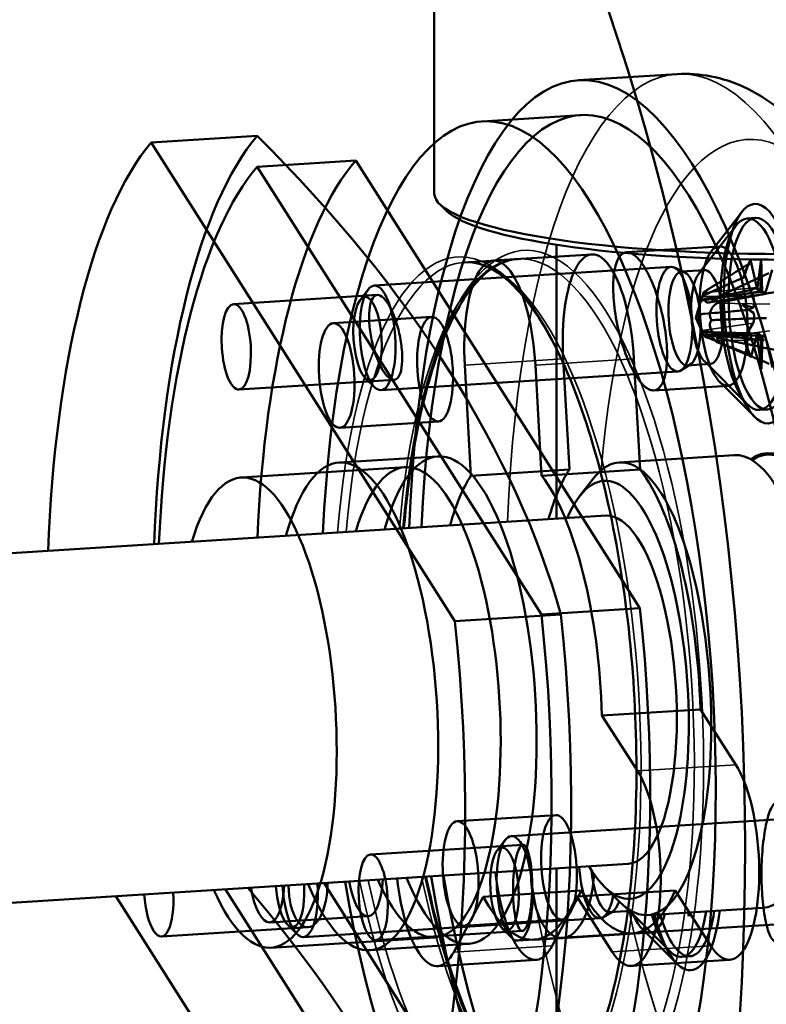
# Model space of a CAD drawing. Header units: millimetres. Extents: x 814 to 3201, y 212 to 4576.
# Tile 8 of 69: x 1643 to 1665, y 1612 to 1640. Entities that reach past the tile are written whole.
import ezdxf

# ---------------------------------------------------------------- set-up
doc = ezdxf.new("R2010")
doc.units = ezdxf.units.MM
doc.header["$LTSCALE"] = 18
doc.layers.add('Widoczne (ISO)', color=7, linetype='Continuous', lineweight=50)
doc.layers.add('Widoczne wąskie (ISO)', color=7, linetype='Continuous', lineweight=35)

msp = doc.modelspace()

# ---------------------------------------------------------------- linework, layer by layer
at = {"layer": 'Widoczne (ISO)'}
for p, q in [((1655.207, 1634.893), (1655.207, 1649.756)), ((1662.159, 1638.313), (1659.339, 1638.135)), ((1659.403, 1637.137), (1656.583, 1636.959)), ((1647.102, 1636.355), (1650.137, 1636.547)), ((1655.798, 1622.634), (1647.102, 1636.355)), ((1652.961, 1635.835), (1650.142, 1635.657)), ((1661.093, 1623.005), (1652.961, 1635.835)), ((1650.142, 1635.657), (1658.274, 1622.827)), ((1655.561, 1634.396), (1655.364, 1634.587)), ((1663.136, 1633.229), (1664.011, 1634.36)), ((1664.401, 1634.193), (1664.17, 1634.178)), ((1662.783, 1632.595), (1663.85, 1633.975)), ((1658.707, 1633.423), (1658.707, 1625.57)), ((1660.71, 1633.208), (1663.368, 1633.376)), ((1657.59, 1633.014), (1656.064, 1632.918)), ((1659.722, 1633.147), (1656.903, 1632.969)), ((1664.571, 1633.025), (1664.459, 1632.188)), ((1664.571, 1633.025), (1664.547, 1632.112)), ((1664.6, 1632.087), (1664.571, 1633.025)), ((1661.99, 1632.788), (1653.492, 1632.251)), ((1662.37, 1632.636), (1662.082, 1632.769)), ((1664.261, 1632.991), (1664.442, 1632.2)), ((1662.939, 1632.694), (1662.288, 1632.653)), ((1664.087, 1632.566), (1664.334, 1631.938)), ((1664.882, 1632.706), (1664.705, 1632.079)), ((1649.462, 1631.725), (1653.575, 1631.985)), ((1653.085, 1631.838), (1653.318, 1632.14)), ((1664.516, 1632.083), (1662.892, 1631.828)), ((1664.662, 1632.017), (1663.07, 1631.766)), ((1662.696, 1631.329), (1662.844, 1631.825)), ((1664.028, 1631.699), (1664.349, 1631.474)), ((1664.028, 1631.699), (1664.202, 1631.56)), ((1664.349, 1631.629), (1664.028, 1631.699)), ((1655.137, 1631.353), (1652.318, 1631.175)), ((1662.696, 1631.329), (1662.874, 1630.927)), ((1664.091, 1630.776), (1664.336, 1631.178)), ((1664.493, 1630.88), (1662.874, 1630.928)), ((1664.638, 1630.813), (1662.997, 1630.862)), ((1664.267, 1630.19), (1664.445, 1630.818)), ((1664.55, 1630.809), (1664.578, 1629.871)), ((1664.578, 1629.871), (1664.603, 1630.784)), ((1664.578, 1629.871), (1664.462, 1630.694)), ((1664.889, 1629.905), (1664.708, 1630.697)), ((1656.258, 1626.804), (1656.08, 1629.974)), ((1658.105, 1629.976), (1658.282, 1626.806)), ((1659.077, 1626.982), (1658.899, 1630.152)), ((1660.924, 1630.154), (1661.101, 1626.984)), ((1662.538, 1629.992), (1662.268, 1629.824)), ((1663.109, 1630.006), (1662.458, 1629.965)), ((1662.942, 1630.085), (1664.174, 1628.85)), ((1653.225, 1629.614), (1653.495, 1629.344)), ((1662.179, 1629.794), (1653.682, 1629.257)), ((1649.617, 1629.271), (1654.057, 1629.551)), ((1661.494, 1629.249), (1663.62, 1629.384)), ((1663.372, 1629.501), (1664.382, 1628.488)), ((1664.748, 1628.704), (1664.517, 1628.689)), ((1655.327, 1628.359), (1652.508, 1628.181)), ((1655.303, 1627.359), (1652.484, 1627.181)), ((1660.503, 1627.187), (1663.792, 1627.394)), ((1649.681, 1626.753), (1654.375, 1627.05)), ((1659.077, 1626.982), (1656.258, 1626.804)), ((1661.101, 1626.984), (1658.282, 1626.806)), ((1659.368, 1626.216), (1659.749, 1626.708)), ((1660.128, 1625.66), (1603.746, 1622.096)), ((1661.093, 1623.005), (1658.274, 1622.827)), ((1658.833, 1622.826), (1655.798, 1622.634)), ((1662.829, 1620.108), (1660.01, 1619.93)), ((1662.829, 1620.108), (1663.846, 1618.524)), ((1660.01, 1619.93), (1661.027, 1618.346)), ((1658.685, 1617.082), (1655.866, 1616.903)), ((1665.912, 1617.014), (1657.414, 1616.477)), ((1657.006, 1616.065), (1657.24, 1616.367)), ((1653.384, 1615.951), (1657.746, 1616.227)), ((1660.759, 1615.68), (1604.377, 1612.116)), ((1658.707, 1615.55), (1658.707, 1537.752)), ((1655.71, 1604.732), (1649.233, 1614.951)), ((1652.052, 1615.13), (1658.529, 1604.91)), ((1660.075, 1615.032), (1660.514, 1614.592)), ((1646.092, 1614.753), (1653.112, 1603.678)), ((1656.605, 1614.74), (1655.766, 1613.155)), ((1659.424, 1614.919), (1656.605, 1614.74)), ((1659.424, 1614.919), (1658.585, 1613.333)), ((1662.108, 1614.921), (1659.289, 1614.743)), ((1660.306, 1613.158), (1659.289, 1614.743)), ((1663.125, 1613.336), (1662.108, 1614.921)), ((1660.723, 1614.412), (1661.954, 1613.179)), ((1661.323, 1614.213), (1664.612, 1614.42)), ((1653.317, 1614.181), (1650.498, 1614.003)), ((1659.959, 1614.123), (1651.461, 1613.586)), ((1660.317, 1614.321), (1660.047, 1614.153)), ((1660.846, 1614.333), (1660.237, 1614.295)), ((1662.496, 1614.188), (1662.474, 1614.285)), ((1662.485, 1614.286), (1662.496, 1614.188)), ((1662.496, 1614.188), (1662.49, 1614.286)), ((1647.397, 1613.601), (1651.595, 1613.866)), ((1651.005, 1613.944), (1651.274, 1613.674)), ((1658.875, 1614.088), (1656.055, 1613.909)), ((1657.147, 1613.841), (1657.416, 1613.571)), ((1666.101, 1614.02), (1657.603, 1613.483)), ((1661.151, 1613.83), (1662.161, 1612.818)), ((1650.532, 1613.28), (1655.227, 1613.577)), ((1653.539, 1613.497), (1657.73, 1613.762)), ((1660.885, 1613.684), (1658.066, 1613.506)), ((1658.881, 1613.554), (1661.4, 1613.713)), ((1656.186, 1613.387), (1653.367, 1613.209)), ((1662.528, 1613.033), (1662.296, 1613.019)), ((1658.123, 1612.932), (1655.304, 1612.754)), ((1663.674, 1612.936), (1660.855, 1612.758))]:
    msp.add_line(p, q, dxfattribs=at)
msp.add_circle((1589.11, 1616.161), 75, dxfattribs=at)
for centre, major_axis, ratio, start_param, end_param in [((1660.443, 1620.67), (1.104, -17.465), 0.336824, 5.002141, 10.705823), ((1657.624, 1620.492), (1.041, -16.467), 0.336824, 5.02026, 10.687703), ((1660.443, 1620.67), (1.041, -16.467), 0.336824, 5.02026, 10.687703), ((1653.142, 1620.208), (-1.104, 17.465), 0.336824, 0.340508, 1.281045), ((1585.953, 1625.355), (73.455, -10.41), 0.492605, 0.212917, 0.581925), ((1650.107, 1620.017), (-1.104, 17.465), 0.336824, 0.340508, 1.281045), ((1655.745, 1620.373), (-1.041, 16.467), 0.336824, 0.330448, 1.262925), ((1652.926, 1620.195), (-1.041, 16.467), 0.336824, 0.330448, 1.262925), ((1665.207, 1634.893), (10, 0), 0.173648, 3.141593, 6.283185), ((1665.207, 1634.696), (-9.8, 0), 0.173648, 0.177254, 2.964339), ((1659.911, 1630.153), (-0.189, 2.994), 0.336824, 4.691359, 7.832952), ((1657.092, 1629.975), (-0.189, 2.994), 0.336824, 4.691359, 7.832952), ((1664.5, 1632.296), (0.013, -0.213), 0.336824, 5.161034, 6.787983), ((1664.703, 1632.301), (0.238, 0.127), 0.642882, 3.053693, 3.710001), ((1664.829, 1632.243), (-0.384, -0.004), 0.5, 0.273758, 0.930065), ((1663.105, 1631.355), (0.052, -0.819), 0.336824, 3.635714, 3.860058), ((1663.105, 1631.355), (-0.052, 0.819), 0.336824, 5.20651, 5.430855), ((1664.292, 1631.788), (0.013, -0.213), 0.336824, 0.70779, 2.334738), ((1664.646, 1632.229), (0.013, -0.213), 0.336824, 5.420179, 7.047127), ((1664.486, 1631.771), (-0.317, -0.211), 0.127724, 0.386027, 1.042335), ((1664.486, 1631.408), (0.319, -0.175), 0.024508, 3.625423, 4.28173), ((1664.293, 1631.368), (0.013, -0.213), 0.336824, 0.448645, 2.075594), ((1663.105, 1631.355), (0.052, -0.819), 0.336824, 5.20651, 5.430855), ((1663.105, 1631.355), (-0.052, 0.819), 0.336824, 3.635714, 3.860058), ((1664.504, 1630.667), (-0.013, 0.213), 0.336824, 5.420179, 7.047127), ((1664.707, 1630.677), (-0.246, -0.068), 0.742706, 5.183877, 5.840184), ((1664.832, 1630.62), (0.384, -0.031), 0.485063, 2.248791, 2.905098), ((1664.65, 1630.6), (-0.013, 0.213), 0.336824, 5.161034, 6.787983), ((1655.745, 1620.373), (0.442, -6.986), 0.336824, 5.507992, 10.199971), ((1652.926, 1620.195), (-0.442, 6.986), 0.336824, 2.366399, 7.058379), ((1654.801, 1620.313), (-0.426, 6.737), 0.336824, 2.404969, 7.019809), ((1660.913, 1620.7), (0.41, -6.487), 0.336824, 5.917353, 9.790611), ((1665.142, 1620.967), (-0.41, 6.487), 0.336824, 2.924867, 6.499911), ((1665.142, 1620.967), (-0.407, 6.446), 0.336824, 2.938682, 6.486096), ((1650.107, 1620.017), (-0.426, 6.737), 0.336824, 2.404969, 7.019809), ((1664.202, 1620.907), (0.41, -6.487), 0.336824, 0, 3.141593), ((1660.443, 1620.67), (-0.378, 5.988), 0.336824, 2.555907, 6.868871), ((1657.624, 1620.492), (-0.442, 6.986), 0.336824, 0.421882, 0.775193), ((1657.624, 1620.492), (0.442, -6.986), 0.336824, 1.469079, 2.677652), ((1660.443, 1620.67), (-0.442, 6.986), 0.336824, 0.421882, 0.775193), ((1660.443, 1620.67), (0.442, -6.986), 0.336824, 1.469079, 2.677652), ((1660.443, 1620.67), (0.315, -4.99), 0.336824, 0, 3.141593), ((1660.443, 1620.67), (0.315, -4.99), 0.336824, 0, 3.141593), ((1655.745, 1620.373), (1.041, -16.467), 0.336824, 0.330448, 1.709998), ((1650.107, 1620.017), (1.104, -17.465), 0.336824, 0.340508, 1.699938), ((1652.926, 1620.195), (1.041, -16.467), 0.336824, 0.330448, 1.709998), ((1653.142, 1620.208), (1.104, -17.465), 0.336824, 0.340508, 1.699938), ((1660.666, 1615.752), (0.189, -2.994), 0.336824, 5.738557, 8.88015), ((1663.485, 1615.93), (0.189, -2.994), 0.336824, 5.738557, 8.88015), ((1659.864, 1615.62), (0.095, -1.497), 0.336824, 4.710499, 7.234887), ((1653.223, 1615.678), (0.095, -1.497), 0.336824, 5.033637, 7.532734), ((1655.114, 1615.748), (0.189, -2.994), 0.336824, 4.854215, 6.785755), ((1657.933, 1615.926), (0.189, -2.994), 0.336824, 4.854215, 6.785755), ((1660.152, 1615.639), (0.085, -1.344), 0.336824, 4.790734, 6.956599), ((1583.267, 1606.399), (73.455, -10.41), 0.492605, 0.212917, 0.510365), ((1650.404, 1615.5), (0.095, -1.497), 0.336824, 5.033637, 7.532734), ((1651.078, 1615.065), (0.075, -1.191), 0.336824, 4.710014, 7.856357), ((1651.366, 1615.083), (0.095, -1.497), 0.336824, 4.710499, 7.855871), ((1647.319, 1614.828), (0.078, -1.227), 0.336824, 4.710084, 7.856287), ((1657.624, 1620.492), (0.442, -6.986), 0.336824, 5.657869, 6.866442), ((1660.443, 1620.67), (0.442, -6.986), 0.336824, 5.657869, 6.866442), ((1660.804, 1615.68), (0.085, -1.344), 0.336824, 5.922514, 6.148681), ((1661.273, 1615.71), (0.126, -1.996), 0.336824, 5.459265, 7.00806), ((1662.122, 1615.763), (0.173, -2.745), 0.336824, 5.288091, 7.27828), ((1662.354, 1615.778), (0.199, -3.144), 0.336824, 5.207683, 7.358687), ((1662.354, 1615.778), (0.173, -2.745), 0.336824, 5.288091, 7.27828)]:
    msp.add_ellipse(centre, major_axis=major_axis, ratio=ratio, start_param=start_param, end_param=end_param, dxfattribs=at)
for centre, major_axis in [((1664.575, 1631.448), (0.199, -3.144)), ((1664.343, 1631.433), (-0.173, 2.745)), ((1664.575, 1631.448), (-0.173, 2.745)), ((1663.494, 1631.38), (-0.126, 1.996)), ((1662.085, 1631.291), (-0.095, 1.497)), ((1662.373, 1631.309), (-0.085, 1.344)), ((1663.024, 1631.35), (-0.085, 1.344)), ((1653.587, 1630.754), (0.095, -1.497)), ((1653.299, 1630.735), (-0.075, 1.191)), ((1649.54, 1630.498), (-0.078, 1.227)), ((1655.232, 1629.856), (-0.095, 1.497)), ((1652.413, 1629.678), (0.095, -1.497)), ((1655.961, 1615.406), (0.095, -1.497)), ((1658.78, 1615.585), (-0.095, 1.497)), ((1657.508, 1614.98), (-0.095, 1.497)), ((1657.22, 1614.962), (0.075, -1.191)), ((1653.461, 1614.724), (0.078, -1.227))]:
    msp.add_ellipse(centre, major_axis=major_axis, ratio=0.336824, dxfattribs=at)
for points, knots in [([(1662.159, 1638.313), (1662.817, 1638.355), (1663.476, 1638.213), (1664.771, 1637.625), (1665.368, 1637.129), (1666.722, 1635.623), (1667.39, 1634.458), (1668.568, 1631.704), (1669.066, 1630.111), (1669.842, 1626.737), (1670.129, 1624.973), (1670.496, 1621.394), (1670.58, 1619.583), (1670.542, 1616.058), (1670.419, 1614.345), (1669.966, 1611.142), (1669.633, 1609.659), (1668.711, 1606.987), (1668.125, 1605.816), (1666.92, 1604.495), (1666.505, 1604.144), (1665.526, 1603.602), (1664.954, 1603.42), (1664.366, 1603.383)], [2.591019, 2.591019, 2.591019, 2.591019, 2.768473, 2.768473, 2.993714, 2.993714, 3.350167, 3.350167, 3.707794, 3.707794, 4.045885, 4.045885, 4.378455, 4.378455, 4.711879, 4.711879, 5.053332, 5.053332, 5.418145, 5.418145, 5.574198, 5.574198, 5.732612, 5.732612, 5.732612, 5.732612]), ([(1657.59, 1633.014), (1657.142, 1632.986), (1656.69, 1632.711), (1655.895, 1631.682), (1655.555, 1631.012), (1654.976, 1629.338), (1654.737, 1628.333), (1654.47, 1626.605), (1654.395, 1625.961), (1654.341, 1625.294)], [1.756283, 1.756283, 1.756283, 1.756283, 2.122375, 2.122375, 2.433997, 2.433997, 2.748443, 2.748443, 2.919961, 2.919961, 2.919961, 2.919961]), ([(1660.427, 1631.24), (1660.474, 1630.991), (1660.541, 1630.726), (1660.702, 1630.236), (1660.797, 1630.012), (1660.983, 1629.659), (1661.087, 1629.506), (1661.291, 1629.302), (1661.391, 1629.25), (1661.561, 1629.248), (1661.642, 1629.296), (1661.77, 1629.494), (1661.817, 1629.645), (1661.871, 1629.993), (1661.881, 1630.216), (1661.858, 1630.703), (1661.825, 1630.969), (1661.731, 1631.466), (1661.664, 1631.732), (1661.502, 1632.222), (1661.408, 1632.446), (1661.221, 1632.799), (1661.117, 1632.952), (1660.913, 1633.156), (1660.813, 1633.207), (1660.643, 1633.21), (1660.562, 1633.162), (1660.434, 1632.963), (1660.387, 1632.813), (1660.334, 1632.464), (1660.324, 1632.241), (1660.347, 1631.754), (1660.38, 1631.489), (1660.427, 1631.24)], [0, 0, 0, 0, 0.076125, 0.076125, 0.15225, 0.15225, 0.227548, 0.227548, 0.302846, 0.302846, 0.378145, 0.378145, 0.453443, 0.453443, 0.529568, 0.529568, 0.605692, 0.605692, 0.681822, 0.681822, 0.757951, 0.757951, 0.83325, 0.83325, 0.908548, 0.908548, 0.983847, 0.983847, 1.059146, 1.059146, 1.135275, 1.135275, 1.211404, 1.211404, 1.211404, 1.211404]), ([(1657.641, 1607.968), (1658.09, 1607.996), (1658.541, 1608.271), (1659.336, 1609.3), (1659.676, 1609.971), (1660.255, 1611.644), (1660.494, 1612.65), (1660.842, 1614.896), (1660.949, 1616.139), (1661.019, 1618.732), (1660.98, 1620.083), (1660.76, 1622.751), (1660.578, 1624.068), (1660.091, 1626.533), (1659.786, 1627.681), (1659.086, 1629.685), (1658.691, 1630.543), (1657.864, 1631.876), (1657.431, 1632.354), (1656.684, 1632.846), (1656.368, 1632.937), (1656.064, 1632.918)], [4.897875, 4.897875, 4.897875, 4.897875, 5.263968, 5.263968, 5.57559, 5.57559, 5.890036, 5.890036, 6.207264, 6.207264, 6.525543, 6.525543, 6.844027, 6.844027, 7.162055, 7.162055, 7.478541, 7.478541, 7.791351, 7.791351, 8.039468, 8.039468, 8.039468, 8.039468]), ([(1664.244, 1632.902), (1664.233, 1632.887), (1664.222, 1632.87), (1664.2, 1632.832), (1664.189, 1632.81), (1664.168, 1632.763), (1664.157, 1632.737), (1664.137, 1632.682), (1664.127, 1632.653), (1664.108, 1632.59), (1664.099, 1632.558), (1664.091, 1632.523)], [1.3526334, 1.3526334, 1.3526334, 1.3526334, 1.4398988, 1.4398988, 1.5271643, 1.5271643, 1.6144297, 1.6144297, 1.7016951, 1.7016951, 1.7889606, 1.7889606, 1.7889606, 1.7889606]), ([(1664.212, 1632.873), (1664.223, 1632.88), (1664.234, 1632.89), (1664.251, 1632.912), (1664.259, 1632.928), (1664.265, 1632.958), (1664.265, 1632.976), (1664.261, 1632.991)], [0.04758377, 0.04758377, 0.04758377, 0.04758377, 0.05181414, 0.05181414, 0.05697832, 0.05697832, 0.06215096, 0.06215096, 0.06215096, 0.06215096]), ([(1664.087, 1632.566), (1664.092, 1632.554), (1664.094, 1632.54), (1664.09, 1632.517), (1664.085, 1632.505), (1664.07, 1632.49), (1664.061, 1632.483), (1664.05, 1632.478)], [0.02076039, 0.02076039, 0.02076039, 0.02076039, 0.02593303, 0.02593303, 0.03109721, 0.03109721, 0.03532758, 0.03532758, 0.03532758, 0.03532758]), ([(1664.459, 1632.188), (1664.439, 1632.181), (1664.418, 1632.174), (1664.254, 1632.123), (1664.078, 1632.085), (1663.666, 1631.998), (1663.398, 1631.949), (1663.072, 1631.89), (1663.016, 1631.88), (1662.96, 1631.87)], [-2.7963552, -2.7963552, -2.7963552, -2.7963552, -2.7900399, -2.7900399, -2.7426847, -2.7426847, -2.6569758, -2.6569758, -2.6392228, -2.6392228, -2.6392228, -2.6392228]), ([(1653.587, 1631.985), (1653.639, 1631.984), (1653.7, 1631.953), (1653.826, 1631.827), (1653.89, 1631.733), (1654.004, 1631.516), (1654.062, 1631.379), (1654.162, 1631.077), (1654.203, 1630.914), (1654.261, 1630.608), (1654.281, 1630.445), (1654.295, 1630.146), (1654.289, 1630.009), (1654.256, 1629.794), (1654.227, 1629.702), (1654.148, 1629.58), (1654.098, 1629.55), (1653.994, 1629.552), (1653.933, 1629.583), (1653.807, 1629.709), (1653.743, 1629.803), (1653.629, 1630.02), (1653.571, 1630.158), (1653.471, 1630.459), (1653.43, 1630.622), (1653.372, 1630.928), (1653.352, 1631.091), (1653.338, 1631.391), (1653.344, 1631.527), (1653.377, 1631.742), (1653.406, 1631.834), (1653.485, 1631.956), (1653.535, 1631.986), (1653.587, 1631.985)], [0, 0, 0, 0, 0.0462899, 0.0462899, 0.0925797, 0.0925797, 0.1393794, 0.1393794, 0.1861791, 0.1861791, 0.2329772, 0.2329772, 0.2797752, 0.2797752, 0.3260649, 0.3260649, 0.3723546, 0.3723546, 0.4186443, 0.4186443, 0.464934, 0.464934, 0.511732, 0.511732, 0.55853, 0.55853, 0.6053298, 0.6053298, 0.6521295, 0.6521295, 0.6984193, 0.6984193, 0.7447092, 0.7447092, 0.7447092, 0.7447092]), ([(1662.779, 1631.43), (1662.778, 1631.438), (1662.777, 1631.448), (1662.775, 1631.482), (1662.775, 1631.511), (1662.78, 1631.567), (1662.785, 1631.6), (1662.799, 1631.665), (1662.808, 1631.697), (1662.825, 1631.761), (1662.836, 1631.796), (1662.855, 1631.862), (1662.864, 1631.892), (1662.872, 1631.917), (1662.875, 1631.925), (1662.877, 1631.934), (1662.88, 1631.942)], [-0.05372527, -0.05372527, -0.05372527, -0.05372527, -0.04982808, -0.04982808, -0.04051932, -0.04051932, -0.03121055, -0.03121055, -0.02190179, -0.02190179, -0.01095089, -0.01095089, 0, 0, 0, 0.00382906, 0.00382906, 0.00382906, 0.00382906]), ([(1662.921, 1632.044), (1662.918, 1632.033), (1662.914, 1632.022), (1662.902, 1631.983), (1662.893, 1631.954), (1662.88, 1631.903), (1662.875, 1631.882), (1662.871, 1631.853), (1662.871, 1631.841), (1662.879, 1631.828), (1662.886, 1631.826), (1662.907, 1631.832), (1662.921, 1631.84), (1662.945, 1631.858), (1662.953, 1631.864), (1662.96, 1631.87)], [0.13976647, 0.13976647, 0.13976647, 0.13976647, 0.14359553, 0.14359553, 0.15454642, 0.15454642, 0.16549732, 0.16549732, 0.17480608, 0.17480608, 0.18411485, 0.18411485, 0.19342361, 0.19342361, 0.1973208, 0.1973208, 0.1973208, 0.1973208]), ([(1662.96, 1631.87), (1662.96, 1631.861), (1662.96, 1631.851), (1662.963, 1631.821), (1662.97, 1631.804), (1662.99, 1631.779), (1663.005, 1631.77), (1663.042, 1631.763), (1663.064, 1631.764), (1663.108, 1631.775), (1663.135, 1631.786), (1663.188, 1631.819), (1663.215, 1631.84), (1663.237, 1631.862), (1663.246, 1631.87), (1663.253, 1631.879), (1663.261, 1631.887)], [-0.05372527, -0.05372527, -0.05372527, -0.05372527, -0.04982808, -0.04982808, -0.04051932, -0.04051932, -0.03121055, -0.03121055, -0.02190179, -0.02190179, -0.01095089, -0.01095089, 0, 0, 0, 0.00382906, 0.00382906, 0.00382906, 0.00382906]), ([(1663.304, 1631.747), (1663.295, 1631.742), (1663.286, 1631.737), (1663.252, 1631.714), (1663.227, 1631.691), (1663.18, 1631.638), (1663.158, 1631.608), (1663.128, 1631.55), (1663.116, 1631.519), (1663.1, 1631.455), (1663.098, 1631.422), (1663.103, 1631.36), (1663.112, 1631.328), (1663.13, 1631.286), (1663.136, 1631.274), (1663.143, 1631.263)], [0.13976647, 0.13976647, 0.13976647, 0.13976647, 0.14359553, 0.14359553, 0.15454642, 0.15454642, 0.16549732, 0.16549732, 0.17480608, 0.17480608, 0.18411485, 0.18411485, 0.19342361, 0.19342361, 0.1973208, 0.1973208, 0.1973208, 0.1973208]), ([(1662.882, 1630.961), (1662.879, 1630.966), (1662.877, 1630.971), (1662.866, 1630.991), (1662.857, 1631.011), (1662.837, 1631.06), (1662.827, 1631.089), (1662.809, 1631.143), (1662.8, 1631.172), (1662.786, 1631.235), (1662.781, 1631.268), (1662.775, 1631.33), (1662.775, 1631.362), (1662.777, 1631.405), (1662.778, 1631.418), (1662.779, 1631.43)], [0.13976647, 0.13976647, 0.13976647, 0.13976647, 0.14359553, 0.14359553, 0.15454642, 0.15454642, 0.16549732, 0.16549732, 0.17480608, 0.17480608, 0.18411485, 0.18411485, 0.19342361, 0.19342361, 0.1973208, 0.1973208, 0.1973208, 0.1973208]), ([(1664.202, 1631.56), (1664.183, 1631.558), (1664.164, 1631.555), (1664.015, 1631.539), (1663.848, 1631.523), (1663.456, 1631.487), (1663.2, 1631.465), (1662.887, 1631.439), (1662.833, 1631.434), (1662.779, 1631.43)], [-2.7963552, -2.7963552, -2.7963552, -2.7963552, -2.7900399, -2.7900399, -2.7426847, -2.7426847, -2.6569758, -2.6569758, -2.6392228, -2.6392228, -2.6392228, -2.6392228]), ([(1664.72, 1631.322), (1664.697, 1631.322), (1664.675, 1631.321), (1664.497, 1631.317), (1664.312, 1631.311), (1663.878, 1631.294), (1663.598, 1631.282), (1663.26, 1631.268), (1663.201, 1631.265), (1663.143, 1631.263)], [-2.7963552, -2.7963552, -2.7963552, -2.7963552, -2.7900399, -2.7900399, -2.7426847, -2.7426847, -2.6569758, -2.6569758, -2.6392228, -2.6392228, -2.6392228, -2.6392228]), ([(1663.143, 1631.263), (1663.136, 1631.253), (1663.13, 1631.243), (1663.112, 1631.208), (1663.104, 1631.179), (1663.098, 1631.122), (1663.101, 1631.09), (1663.117, 1631.027), (1663.129, 1630.996), (1663.16, 1630.936), (1663.181, 1630.902), (1663.229, 1630.841), (1663.254, 1630.813), (1663.279, 1630.79), (1663.288, 1630.782), (1663.297, 1630.774), (1663.306, 1630.767)], [-0.05372527, -0.05372527, -0.05372527, -0.05372527, -0.04982808, -0.04982808, -0.04051932, -0.04051932, -0.03121055, -0.03121055, -0.02190179, -0.02190179, -0.01095089, -0.01095089, 0, 0, 0, 0.00382906, 0.00382906, 0.00382906, 0.00382906]), ([(1662.962, 1630.822), (1662.955, 1630.831), (1662.947, 1630.84), (1662.923, 1630.869), (1662.909, 1630.886), (1662.888, 1630.911), (1662.881, 1630.92), (1662.874, 1630.929), (1662.873, 1630.929), (1662.877, 1630.921), (1662.882, 1630.912), (1662.896, 1630.884), (1662.904, 1630.865), (1662.914, 1630.844), (1662.917, 1630.837), (1662.92, 1630.83), (1662.924, 1630.821)], [-0.05372527, -0.05372527, -0.05372527, -0.05372527, -0.04982808, -0.04982808, -0.04051932, -0.04051932, -0.03121055, -0.03121055, -0.02190179, -0.02190179, -0.01095089, -0.01095089, 0, 0, 0, 0.00382906, 0.00382906, 0.00382906, 0.00382906]), ([(1663.264, 1630.665), (1663.256, 1630.675), (1663.248, 1630.685), (1663.217, 1630.722), (1663.191, 1630.748), (1663.137, 1630.795), (1663.11, 1630.814), (1663.066, 1630.84), (1663.044, 1630.851), (1663.007, 1630.862), (1662.992, 1630.863), (1662.972, 1630.857), (1662.965, 1630.85), (1662.962, 1630.833), (1662.962, 1630.828), (1662.962, 1630.822)], [0.13976647, 0.13976647, 0.13976647, 0.13976647, 0.14359553, 0.14359553, 0.15454642, 0.15454642, 0.16549732, 0.16549732, 0.17480608, 0.17480608, 0.18411485, 0.18411485, 0.19342361, 0.19342361, 0.1973208, 0.1973208, 0.1973208, 0.1973208]), ([(1664.462, 1630.694), (1664.442, 1630.699), (1664.421, 1630.703), (1664.258, 1630.733), (1664.081, 1630.749), (1663.668, 1630.783), (1663.4, 1630.799), (1663.074, 1630.816), (1663.018, 1630.819), (1662.962, 1630.822)], [-2.7963552, -2.7963552, -2.7963552, -2.7963552, -2.7900399, -2.7900399, -2.7426847, -2.7426847, -2.6569758, -2.6569758, -2.6392228, -2.6392228, -2.6392228, -2.6392228]), ([(1664.054, 1630.822), (1664.064, 1630.82), (1664.074, 1630.818), (1664.088, 1630.811), (1664.094, 1630.805), (1664.098, 1630.792), (1664.096, 1630.784), (1664.091, 1630.776)], [0.04758377, 0.04758377, 0.04758377, 0.04758377, 0.05181414, 0.05181414, 0.05697832, 0.05697832, 0.06215096, 0.06215096, 0.06215096, 0.06215096]), ([(1664.096, 1630.797), (1664.105, 1630.754), (1664.114, 1630.711), (1664.134, 1630.629), (1664.145, 1630.588), (1664.166, 1630.51), (1664.178, 1630.472), (1664.201, 1630.399), (1664.214, 1630.364), (1664.239, 1630.298), (1664.252, 1630.266), (1664.265, 1630.236)], [2.9235764, 2.9235764, 2.9235764, 2.9235764, 3.0108203, 3.0108203, 3.0980643, 3.0980643, 3.1853082, 3.1853082, 3.2725521, 3.2725521, 3.3597961, 3.3597961, 3.3597961, 3.3597961]), ([(1664.267, 1630.19), (1664.271, 1630.202), (1664.271, 1630.216), (1664.265, 1630.239), (1664.257, 1630.251), (1664.24, 1630.267), (1664.229, 1630.273), (1664.218, 1630.278)], [0.02076039, 0.02076039, 0.02076039, 0.02076039, 0.02593303, 0.02593303, 0.03109721, 0.03109721, 0.03532758, 0.03532758, 0.03532758, 0.03532758]), ([(1665.268, 1617.178), (1665.221, 1617.307), (1665.165, 1617.401), (1665.048, 1617.478), (1664.987, 1617.46), (1664.877, 1617.335), (1664.821, 1617.22), (1664.723, 1616.901), (1664.681, 1616.696), (1664.62, 1616.264), (1664.596, 1616.007), (1664.574, 1615.479), (1664.576, 1615.208), (1664.598, 1614.719), (1664.622, 1614.471), (1664.689, 1614.041), (1664.733, 1613.861), (1664.826, 1613.603), (1664.883, 1613.509), (1665, 1613.432), (1665.061, 1613.45), (1665.17, 1613.575), (1665.226, 1613.69), (1665.324, 1614.009), (1665.366, 1614.214), (1665.427, 1614.646), (1665.45, 1614.903), (1665.473, 1615.431), (1665.472, 1615.702), (1665.449, 1616.191), (1665.426, 1616.439), (1665.359, 1616.869), (1665.315, 1617.05), (1665.268, 1617.178)], [0, 0, 0, 0, 0.076125, 0.076125, 0.15225, 0.15225, 0.227548, 0.227548, 0.302846, 0.302846, 0.378145, 0.378145, 0.453443, 0.453443, 0.529568, 0.529568, 0.605692, 0.605692, 0.681822, 0.681822, 0.757951, 0.757951, 0.83325, 0.83325, 0.908548, 0.908548, 0.983847, 0.983847, 1.059146, 1.059146, 1.135275, 1.135275, 1.211404, 1.211404, 1.211404, 1.211404]), ([(1657.967, 1614.365), (1657.948, 1614.232), (1657.923, 1614.106), (1657.862, 1613.909), (1657.828, 1613.839), (1657.761, 1613.762), (1657.723, 1613.751), (1657.651, 1613.798), (1657.617, 1613.856), (1657.559, 1614.014), (1657.532, 1614.125), (1657.491, 1614.389), (1657.476, 1614.542), (1657.462, 1614.843), (1657.462, 1615.01), (1657.475, 1615.334), (1657.49, 1615.492), (1657.527, 1615.758), (1657.553, 1615.883), (1657.613, 1616.08), (1657.648, 1616.15), (1657.715, 1616.227), (1657.753, 1616.238), (1657.825, 1616.191), (1657.859, 1616.133), (1657.917, 1615.975), (1657.944, 1615.864), (1657.985, 1615.6), (1657.999, 1615.447), (1658.013, 1615.147), (1658.014, 1614.98), (1658, 1614.655), (1657.986, 1614.497), (1657.967, 1614.365)], [0, 0, 0, 0, 0.0462899, 0.0462899, 0.0925797, 0.0925797, 0.1393794, 0.1393794, 0.1861791, 0.1861791, 0.2329772, 0.2329772, 0.2797752, 0.2797752, 0.3260649, 0.3260649, 0.3723546, 0.3723546, 0.4186443, 0.4186443, 0.464934, 0.464934, 0.511732, 0.511732, 0.55853, 0.55853, 0.6053298, 0.6053298, 0.6521295, 0.6521295, 0.6984193, 0.6984193, 0.7447092, 0.7447092, 0.7447092, 0.7447092]), ([(1654.971, 1615.314), (1655.201, 1614.221), (1655.48, 1613.201), (1656.145, 1611.297), (1656.54, 1610.439), (1657.367, 1609.106), (1657.8, 1608.628), (1658.547, 1608.136), (1658.863, 1608.045), (1659.167, 1608.064)], [3.734197, 3.734197, 3.734197, 3.734197, 4.020463, 4.020463, 4.336948, 4.336948, 4.649759, 4.649759, 4.897875, 4.897875, 4.897875, 4.897875]), ([(1657.975, 1615.504), (1657.975, 1615.433), (1657.977, 1615.363), (1657.993, 1615.028), (1658.03, 1614.771), (1658.138, 1614.335), (1658.216, 1614.129), (1658.403, 1613.804), (1658.513, 1613.687), (1658.731, 1613.556), (1658.854, 1613.536), (1659.095, 1613.606), (1659.213, 1613.697), (1659.313, 1613.824)], [0.813252, 0.813252, 0.813252, 0.813252, 0.8332497, 0.8332497, 0.9085485, 0.9085485, 0.9838472, 0.9838472, 1.0591459, 1.0591459, 1.1352752, 1.1352752, 1.2114044, 1.2114044, 1.2114044, 1.2114044]), ([(1659.313, 1613.824), (1659.413, 1613.95), (1659.509, 1614.128), (1659.661, 1614.554), (1659.718, 1614.802), (1659.765, 1615.157), (1659.775, 1615.273), (1659.781, 1615.392)], [0, 0, 0, 0, 0.0761248, 0.0761248, 0.1522497, 0.1522497, 0.1865879, 0.1865879, 0.1865879, 0.1865879]), ([(1651.106, 1614.48), (1651.073, 1614.614), (1651.049, 1614.772), (1651.04, 1614.978), (1651.039, 1615.022), (1651.039, 1615.065)], [0, 0, 0, 0, 0.04628985, 0.04628985, 0.05868671, 0.05868671, 0.05868671, 0.05868671]), ([(1652.152, 1615.136), (1652.152, 1615.014), (1652.144, 1614.894), (1652.11, 1614.633), (1652.075, 1614.481), (1651.981, 1614.219), (1651.922, 1614.109), (1651.799, 1613.954), (1651.727, 1613.898), (1651.579, 1613.854), (1651.503, 1613.867), (1651.369, 1613.947), (1651.302, 1614.02), (1651.187, 1614.219), (1651.139, 1614.346), (1651.106, 1614.48)], [0.430504, 0.430504, 0.430504, 0.430504, 0.464934, 0.464934, 0.511732, 0.511732, 0.55853, 0.55853, 0.6053298, 0.6053298, 0.6521295, 0.6521295, 0.6984193, 0.6984193, 0.7447092, 0.7447092, 0.7447092, 0.7447092])]:
    msp.add_open_spline(points, degree=3, knots=knots, dxfattribs=at)
for points, weights in [([(1664.212, 1632.873), (1663.371, 1632.348), (1662.929, 1632.068)], [1.00378810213, 1.0526638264, 1]), ([(1662.885, 1631.96), (1663.286, 1632.141), (1664.05, 1632.478)], [1, 1.0526638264, 1.00378810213]), ([(1663.279, 1631.907), (1663.799, 1632.151), (1664.787, 1632.609)], [1, 1.0526638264, 1.00378810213]), ([(1662.88, 1631.942), (1662.882, 1631.951), (1662.885, 1631.96)], [1.02927435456, 1.01465889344, 1]), ([(1662.929, 1632.068), (1662.925, 1632.055), (1662.921, 1632.044)], [1, 1.01465889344, 1.02927435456]), ([(1663.261, 1631.887), (1663.27, 1631.897), (1663.279, 1631.907)], [1.02927435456, 1.01465889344, 1]), ([(1664.951, 1632.066), (1663.885, 1631.866), (1663.324, 1631.759)], [1.00378810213, 1.0526638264, 1]), ([(1663.324, 1631.759), (1663.313, 1631.753), (1663.304, 1631.747)], [1, 1.01465889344, 1.02927435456]), ([(1662.887, 1630.952), (1662.884, 1630.957), (1662.882, 1630.961)], [1, 1.01465889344, 1.02927435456]), ([(1664.054, 1630.822), (1663.288, 1630.905), (1662.887, 1630.952)], [1.00378810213, 1.0526638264, 1]), ([(1662.924, 1630.821), (1662.928, 1630.812), (1662.932, 1630.803)], [1.02927435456, 1.01465889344, 1]), ([(1662.932, 1630.803), (1663.374, 1630.62), (1664.218, 1630.278)], [1, 1.0526638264, 1.00378810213]), ([(1663.306, 1630.767), (1663.316, 1630.759), (1663.326, 1630.75)], [1.02927435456, 1.01465889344, 1]), ([(1663.326, 1630.75), (1663.888, 1630.631), (1664.954, 1630.409)], [1, 1.0526638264, 1.00378810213]), ([(1663.282, 1630.643), (1663.273, 1630.654), (1663.264, 1630.665)], [1, 1.01465889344, 1.02927435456]), ([(1664.793, 1630.014), (1663.803, 1630.424), (1663.282, 1630.643)], [1.00378810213, 1.0526638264, 1])]:
    msp.add_rational_spline(points, weights, degree=2, dxfattribs=at)
at = {"layer": 'Widoczne wąskie (ISO)'}
for p, q in [((1664.442, 1632.2), (1662.921, 1632.044)), ((1664.334, 1631.938), (1662.88, 1631.942)), ((1664.705, 1632.079), (1663.261, 1631.887)), ((1664.814, 1631.718), (1663.304, 1631.747)), ((1664.336, 1631.178), (1662.882, 1630.961)), ((1664.445, 1630.818), (1662.924, 1630.821)), ((1664.815, 1630.958), (1663.306, 1630.767)), ((1664.708, 1630.697), (1663.264, 1630.665)), ((1658.899, 1630.152), (1656.08, 1629.974)), ((1660.924, 1630.154), (1658.105, 1629.976)), ((1663.846, 1618.524), (1661.027, 1618.346)), ((1658.585, 1613.333), (1655.766, 1613.155)), ((1663.125, 1613.336), (1660.306, 1613.158))]:
    msp.add_line(p, q, dxfattribs=at)
for centre, major_axis, start_param, end_param in [((1663.262, 1620.848), (-1.104, 17.465), 1.860548, 7.56423), ((1665.142, 1620.967), (0.978, -15.469), 5.131307, 10.576656), ((1658.564, 1620.551), (0.803, -12.709), 5.115901, 10.592062), ((1656.667, 1620.431), (0.799, -12.64), 5.118217, 10.589747), ((1658.379, 1620.539), (0.788, -12.475), 5.123906, 10.584057), ((1656.853, 1620.443), (0.788, -12.475), 5.123906, 10.584057), ((1664.502, 1631.444), (-0.098, 1.558), 0.389202, 0.823385), ((1664.575, 1631.448), (-0.106, 1.683), 0.389593, 0.822994), ((1664.502, 1631.444), (0.098, -1.558), 5.101591, 5.535774), ((1664.575, 1631.448), (-0.106, 1.683), 1.960389, 2.39379)]:
    msp.add_ellipse(centre, major_axis=major_axis, ratio=0.336824, start_param=start_param, end_param=end_param, dxfattribs=at)

doc.saveas('drawing.dxf')
